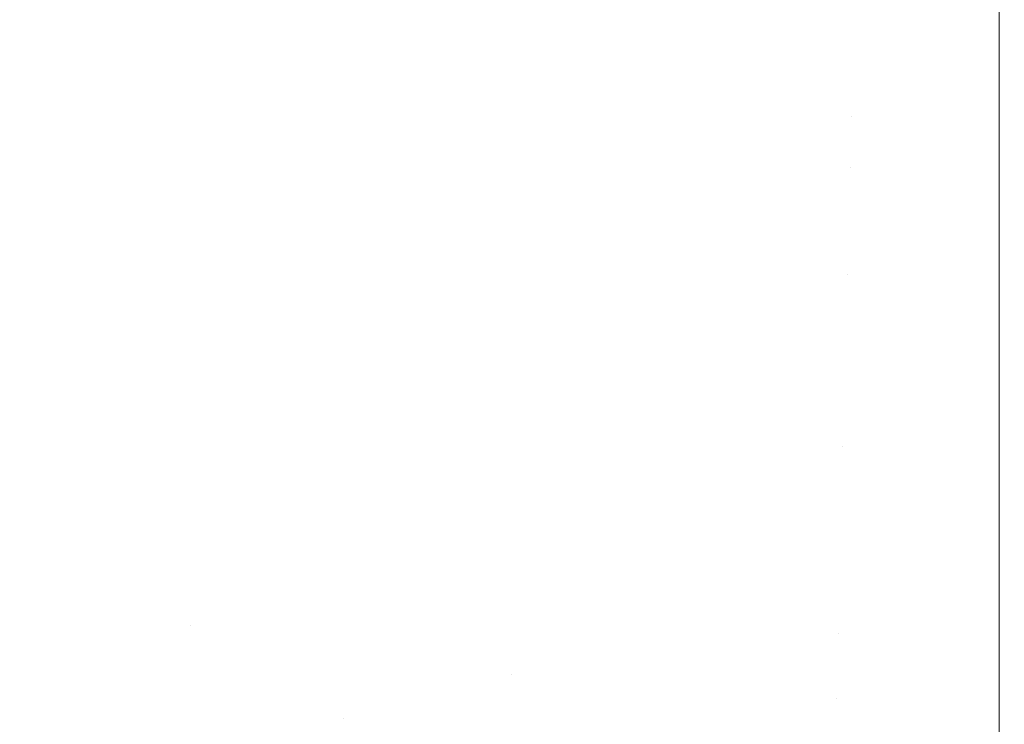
# Model space of a CAD drawing. Header units: centimetres. Extents: x -21.6 to 22.7, y 4.2 to 6.
# Tile 86 of 256: x -6.5832 to -6.5426, y 4.441 to 4.4701. Entities that reach past the tile are written whole.
import ezdxf

# ---------------------------------------------------------------- set-up
doc = ezdxf.new("R2010")
doc.units = ezdxf.units.CM
doc.header["$LTSCALE"] = 2.54
doc.layers.add('Lucido design-1', color=7, linetype='Continuous')

# ---------------------------------------------------------------- blocks, each defined once
blk = doc.blocks.new('Gruppo-3-1')
at = {"color": 7, "linetype": 'Continuous', "lineweight": 9}
blk.add_3dface([(-21.503423, 5.900212, -2276.22217), (-21.503423, 4.300212, -2276.22217), (22.630348, 4.300212, -2276.22217), (22.630348, 5.900212, -2276.22217)], dxfattribs=at)
for points, invisible_edges in [([(-6.584544, 4.473485, -2276.995693), (-6.578696, 4.472041, -2276.995693), (-6.579009, 4.470047, -2276.997512), (-6.584908, 4.471504, -2276.997512)], 15), ([(-6.572544, 4.472746, -2276.993838), (-6.566652, 4.471744, -2276.993838), (-6.566855, 4.469801, -2276.995693), (-6.572797, 4.470812, -2276.995693)], 15), ([(-6.573059, 4.468808, -2276.997512), (-6.579009, 4.470047, -2276.997512), (-6.578696, 4.472041, -2276.995693), (-6.572797, 4.470812, -2276.995693)], 15), ([(-6.560877, 4.469013, -2276.995693), (-6.566855, 4.469801, -2276.995693), (-6.566652, 4.471744, -2276.993838), (-6.560725, 4.470962, -2276.993838)], 15), ([(-6.584908, 4.471504, -2276.997512), (-6.579009, 4.470047, -2276.997512), (-6.579334, 4.467984, -2276.999294), (-6.585285, 4.469454, -2276.999294)], 15), ([(-6.560725, 4.470962, -2276.993838), (-6.554772, 4.470401, -2276.993838), (-6.554874, 4.468447, -2276.995693), (-6.560877, 4.469013, -2276.995693)], 15), ([(-6.548802, 4.470065, -2276.993838), (-6.542823, 4.470923, -2276.992881), (-6.542823, 4.467771, -2276.995898), (-6.548853, 4.468108, -2276.995693)], 13), ([(-6.542823, 4.470923, -2276.992881), (7.669748, 4.470923, -2276.992881), (7.669748, 4.467771, -2276.995898), (-6.542823, 4.467771, -2276.995898)], 5), ([(-6.572797, 4.470812, -2276.995693), (-6.566855, 4.469801, -2276.995693), (-6.567064, 4.467788, -2276.997512), (-6.573059, 4.468808, -2276.997512)], 15), ([(-6.548853, 4.468108, -2276.995693), (-6.554874, 4.468447, -2276.995693), (-6.554772, 4.470401, -2276.993838), (-6.548802, 4.470065, -2276.993838)], 15), ([(-6.57333, 4.466734, -2276.999294), (-6.579334, 4.467984, -2276.999294), (-6.579009, 4.470047, -2276.997512), (-6.573059, 4.468808, -2276.997512)], 15), ([(-6.561035, 4.466993, -2276.997512), (-6.567064, 4.467788, -2276.997512), (-6.566855, 4.469801, -2276.995693), (-6.560877, 4.469013, -2276.995693)], 15), ([(-6.585285, 4.469454, -2276.999294), (-6.579334, 4.467984, -2276.999294), (-6.579669, 4.465853, -2277.001035), (-6.585675, 4.467336, -2277.001035)], 15), ([(-6.560877, 4.469013, -2276.995693), (-6.554874, 4.468447, -2276.995693), (-6.554979, 4.466422, -2276.997512), (-6.561035, 4.466993, -2276.997512)], 15), ([(-6.573059, 4.468808, -2276.997512), (-6.567064, 4.467788, -2276.997512), (-6.567282, 4.465705, -2276.999294), (-6.57333, 4.466734, -2276.999294)], 15), ([(-6.548905, 4.46608, -2276.997512), (-6.554979, 4.466422, -2276.997512), (-6.554874, 4.468447, -2276.995693), (-6.548853, 4.468108, -2276.995693)], 15), ([(-6.548905, 4.46608, -2276.997512), (-6.548853, 4.468108, -2276.995693), (-6.542823, 4.467771, -2276.995898)], 11), ([(-6.57361, 4.464591, -2277.001035), (-6.579669, 4.465853, -2277.001035), (-6.579334, 4.467984, -2276.999294), (-6.57333, 4.466734, -2276.999294)], 15), ([(-6.561198, 4.464902, -2276.999294), (-6.567282, 4.465705, -2276.999294), (-6.567064, 4.467788, -2276.997512), (-6.561035, 4.466993, -2276.997512)], 15), ([(-6.542823, 4.467771, -2276.995898), (-6.542823, 4.464491, -2276.998774), (-6.548905, 4.46608, -2276.997512)], 10), ([(-6.542823, 4.467771, -2276.995898), (7.669748, 4.467771, -2276.995898), (7.669748, 4.464491, -2276.998774), (-6.542823, 4.464491, -2276.998774)], 5), ([(-6.585675, 4.467336, -2277.001035), (-6.579669, 4.465853, -2277.001035), (-6.580015, 4.463653, -2277.00273), (-6.586077, 4.46515, -2277.00273)], 15), ([(-6.561035, 4.466993, -2276.997512), (-6.554979, 4.466422, -2276.997512), (-6.555088, 4.464327, -2276.999294), (-6.561198, 4.464902, -2276.999294)], 15), ([(-6.57333, 4.466734, -2276.999294), (-6.567282, 4.465705, -2276.999294), (-6.567506, 4.463553, -2277.001035), (-6.57361, 4.464591, -2277.001035)], 15), ([(-6.54896, 4.463981, -2276.999294), (-6.555088, 4.464327, -2276.999294), (-6.554979, 4.466422, -2276.997512), (-6.548905, 4.46608, -2276.997512)], 15), ([(-6.548905, 4.46608, -2276.997512), (-6.542823, 4.464491, -2276.998774), (-6.54896, 4.463981, -2276.999294)], 11), ([(-6.573899, 4.462379, -2277.00273), (-6.580015, 4.463653, -2277.00273), (-6.579669, 4.465853, -2277.001035), (-6.57361, 4.464591, -2277.001035)], 15), ([(-6.561367, 4.462743, -2277.001035), (-6.567506, 4.463553, -2277.001035), (-6.567282, 4.465705, -2276.999294), (-6.561198, 4.464902, -2276.999294)], 15), ([(-6.586077, 4.46515, -2277.00273), (-6.580015, 4.463653, -2277.00273), (-6.580371, 4.461387, -2277.004376), (-6.586492, 4.462898, -2277.004376)], 15), ([(-6.561198, 4.464902, -2276.999294), (-6.555088, 4.464327, -2276.999294), (-6.555201, 4.462162, -2277.001035), (-6.561367, 4.462743, -2277.001035)], 15), ([(-6.57361, 4.464591, -2277.001035), (-6.567506, 4.463553, -2277.001035), (-6.567738, 4.461332, -2277.00273), (-6.573899, 4.462379, -2277.00273)], 15), ([(-6.54896, 4.463981, -2276.999294), (-6.542823, 4.464491, -2276.998774), (-6.542823, 4.461088, -2277.001505), (-6.549016, 4.461813, -2277.001035)], 13), ([(-6.542823, 4.464491, -2276.998774), (7.669748, 4.464491, -2276.998774), (7.669748, 4.461088, -2277.001505), (-6.542823, 4.461088, -2277.001505)], 5), ([(-6.549016, 4.461813, -2277.001035), (-6.555201, 4.462162, -2277.001035), (-6.555088, 4.464327, -2276.999294), (-6.54896, 4.463981, -2276.999294)], 15), ([(-6.574196, 4.460101, -2277.004376), (-6.580371, 4.461387, -2277.004376), (-6.580015, 4.463653, -2277.00273), (-6.573899, 4.462379, -2277.00273)], 15), ([(-6.561541, 4.460514, -2277.00273), (-6.567738, 4.461332, -2277.00273), (-6.567506, 4.463553, -2277.001035), (-6.561367, 4.462743, -2277.001035)], 15), ([(-6.586492, 4.462898, -2277.004376), (-6.580371, 4.461387, -2277.004376), (-6.580738, 4.459055, -2277.005971), (-6.586918, 4.460581, -2277.005971)], 15), ([(-6.561367, 4.462743, -2277.001035), (-6.555201, 4.462162, -2277.001035), (-6.555317, 4.459928, -2277.00273), (-6.561541, 4.460514, -2277.00273)], 15), ([(-6.573899, 4.462379, -2277.00273), (-6.567738, 4.461332, -2277.00273), (-6.567977, 4.459043, -2277.004376), (-6.574196, 4.460101, -2277.004376)], 15), ([(-6.549074, 4.459576, -2277.00273), (-6.555317, 4.459928, -2277.00273), (-6.555201, 4.462162, -2277.001035), (-6.549016, 4.461813, -2277.001035)], 15), ([(-6.549016, 4.461813, -2277.001035), (-6.542823, 4.461088, -2277.001505), (-6.549074, 4.459576, -2277.00273)], 11), ([(-6.574503, 4.457756, -2277.005971), (-6.580738, 4.459055, -2277.005971), (-6.580371, 4.461387, -2277.004376), (-6.574196, 4.460101, -2277.004376)], 15), ([(-6.56172, 4.458217, -2277.004376), (-6.567977, 4.459043, -2277.004376), (-6.567738, 4.461332, -2277.00273), (-6.561541, 4.460514, -2277.00273)], 15), ([(-6.549074, 4.459576, -2277.00273), (-6.542823, 4.461088, -2277.001505), (-6.542823, 4.45757, -2277.004085)], 9), ([(-6.542823, 4.461088, -2277.001505), (7.669748, 4.461088, -2277.001505), (7.669748, 4.45757, -2277.004085), (-6.542823, 4.45757, -2277.004085)], 5), ([(-6.586918, 4.460581, -2277.005971), (-6.580738, 4.459055, -2277.005971), (-6.581114, 4.456658, -2277.007509), (-6.587356, 4.458199, -2277.007509)], 15), ([(-6.561541, 4.460514, -2277.00273), (-6.555317, 4.459928, -2277.00273), (-6.555436, 4.457626, -2277.004376), (-6.56172, 4.458217, -2277.004376)], 15), ([(-6.574196, 4.460101, -2277.004376), (-6.567977, 4.459043, -2277.004376), (-6.568222, 4.456688, -2277.005971), (-6.574503, 4.457756, -2277.005971)], 15), ([(-6.549134, 4.45727, -2277.004376), (-6.555436, 4.457626, -2277.004376), (-6.555317, 4.459928, -2277.00273), (-6.549074, 4.459576, -2277.00273)], 15), ([(-6.542823, 4.45757, -2277.004085), (-6.549134, 4.45727, -2277.004376), (-6.549074, 4.459576, -2277.00273)], 11), ([(-6.574818, 4.455346, -2277.007509), (-6.581114, 4.456658, -2277.007509), (-6.580738, 4.459055, -2277.005971), (-6.574503, 4.457756, -2277.005971)], 15), ([(-6.561905, 4.455854, -2277.005971), (-6.568222, 4.456688, -2277.005971), (-6.567977, 4.459043, -2277.004376), (-6.56172, 4.458217, -2277.004376)], 15), ([(-6.587356, 4.458199, -2277.007509), (-6.581114, 4.456658, -2277.007509), (-6.581501, 4.454199, -2277.008989), (-6.587806, 4.455755, -2277.008989)], 15), ([(-6.56172, 4.458217, -2277.004376), (-6.555436, 4.457626, -2277.004376), (-6.55556, 4.455257, -2277.005971), (-6.561905, 4.455854, -2277.005971)], 15), ([(-6.574503, 4.457756, -2277.005971), (-6.568222, 4.456688, -2277.005971), (-6.568475, 4.454268, -2277.007509), (-6.574818, 4.455346, -2277.007509)], 15), ([(-6.549196, 4.454898, -2277.005971), (-6.55556, 4.455257, -2277.005971), (-6.555436, 4.457626, -2277.004376), (-6.549134, 4.45727, -2277.004376)], 15), ([(-6.549134, 4.45727, -2277.004376), (-6.542823, 4.45757, -2277.004085), (-6.542823, 4.453942, -2277.006509), (-6.549196, 4.454898, -2277.005971)], 13), ([(-6.542823, 4.45757, -2277.004085), (7.669748, 4.45757, -2277.004085), (7.669748, 4.453942, -2277.006509), (-6.542823, 4.453942, -2277.006509)], 5), ([(-6.575141, 4.452874, -2277.008989), (-6.581501, 4.454199, -2277.008989), (-6.581114, 4.456658, -2277.007509), (-6.574818, 4.455346, -2277.007509)], 15), ([(-6.562094, 4.453426, -2277.007509), (-6.568475, 4.454268, -2277.007509), (-6.568222, 4.456688, -2277.005971), (-6.561905, 4.455854, -2277.005971)], 15), ([(-6.587806, 4.455755, -2277.008989), (-6.581501, 4.454199, -2277.008989), (-6.581897, 4.451678, -2277.010405), (-6.588267, 4.453251, -2277.010405)], 15), ([(-6.561905, 4.455854, -2277.005971), (-6.55556, 4.455257, -2277.005971), (-6.555686, 4.452822, -2277.007509), (-6.562094, 4.453426, -2277.007509)], 15), ([(-6.574818, 4.455346, -2277.007509), (-6.568475, 4.454268, -2277.007509), (-6.568734, 4.451784, -2277.008989), (-6.575141, 4.452874, -2277.008989)], 15), ([(-6.549259, 4.45246, -2277.007509), (-6.555686, 4.452822, -2277.007509), (-6.55556, 4.455257, -2277.005971), (-6.549196, 4.454898, -2277.005971)], 15), ([(-6.549196, 4.454898, -2277.005971), (-6.542823, 4.453942, -2277.006509), (-6.549259, 4.45246, -2277.007509)], 11), ([(-6.575472, 4.45034, -2277.010405), (-6.581897, 4.451678, -2277.010405), (-6.581501, 4.454199, -2277.008989), (-6.575141, 4.452874, -2277.008989)], 15), ([(-6.562289, 4.450934, -2277.008989), (-6.568734, 4.451784, -2277.008989), (-6.568475, 4.454268, -2277.007509), (-6.562094, 4.453426, -2277.007509)], 15), ([(-6.549259, 4.45246, -2277.007509), (-6.542823, 4.453942, -2277.006509), (-6.542823, 4.450212, -2277.008773)], 9), ([(-6.542823, 4.453942, -2277.006509), (7.669748, 4.453942, -2277.006509), (7.669748, 4.450212, -2277.008773), (-6.542823, 4.450212, -2277.008773)], 5), ([(-6.588267, 4.453251, -2277.010405), (-6.581897, 4.451678, -2277.010405), (-6.582303, 4.449099, -2277.011756), (-6.588738, 4.450688, -2277.011756)], 15), ([(-6.562094, 4.453426, -2277.007509), (-6.555686, 4.452822, -2277.007509), (-6.555816, 4.450324, -2277.008989), (-6.562289, 4.450934, -2277.008989)], 15), ([(-6.575141, 4.452874, -2277.008989), (-6.568734, 4.451784, -2277.008989), (-6.568999, 4.449239, -2277.010405), (-6.575472, 4.45034, -2277.010405)], 15), ([(-6.549324, 4.449958, -2277.008989), (-6.555816, 4.450324, -2277.008989), (-6.555686, 4.452822, -2277.007509), (-6.549259, 4.45246, -2277.007509)], 15), ([(-6.542823, 4.450212, -2277.008773), (-6.549324, 4.449958, -2277.008989), (-6.549259, 4.45246, -2277.007509)], 11), ([(-6.575811, 4.447747, -2277.011756), (-6.582303, 4.449099, -2277.011756), (-6.581897, 4.451678, -2277.010405), (-6.575472, 4.45034, -2277.010405)], 15), ([(-6.562488, 4.44838, -2277.010405), (-6.568999, 4.449239, -2277.010405), (-6.568734, 4.451784, -2277.008989), (-6.562289, 4.450934, -2277.008989)], 15), ([(-6.588738, 4.450688, -2277.011756), (-6.582303, 4.449099, -2277.011756), (-6.582717, 4.446464, -2277.013037), (-6.58922, 4.44807, -2277.013037)], 15), ([(-6.562289, 4.450934, -2277.008989), (-6.555816, 4.450324, -2277.008989), (-6.555949, 4.447764, -2277.010405), (-6.562488, 4.44838, -2277.010405)], 15), ([(-6.575472, 4.45034, -2277.010405), (-6.568999, 4.449239, -2277.010405), (-6.569271, 4.446635, -2277.011756), (-6.575811, 4.447747, -2277.011756)], 15), ([(-6.549391, 4.447394, -2277.010405), (-6.555949, 4.447764, -2277.010405), (-6.555816, 4.450324, -2277.008989), (-6.549324, 4.449958, -2277.008989)], 15), ([(-6.549324, 4.449958, -2277.008989), (-6.542823, 4.450212, -2277.008773), (-6.542823, 4.446387, -2277.010871), (-6.549391, 4.447394, -2277.010405)], 13), ([(-6.542823, 4.450212, -2277.008773), (7.669748, 4.450212, -2277.008773), (7.669748, 4.446387, -2277.010871), (-6.542823, 4.446387, -2277.010871)], 5), ([(-6.576157, 4.445097, -2277.013037), (-6.582717, 4.446464, -2277.013037), (-6.582303, 4.449099, -2277.011756), (-6.575811, 4.447747, -2277.011756)], 15), ([(-6.562693, 4.445767, -2277.011756), (-6.569271, 4.446635, -2277.011756), (-6.568999, 4.449239, -2277.010405), (-6.562488, 4.44838, -2277.010405)], 15), ([(-6.562488, 4.44838, -2277.010405), (-6.555949, 4.447764, -2277.010405), (-6.556085, 4.445145, -2277.011756), (-6.562693, 4.445767, -2277.011756)], 15), ([(-6.58922, 4.44807, -2277.013037), (-6.582717, 4.446464, -2277.013037), (-6.58314, 4.443775, -2277.014245), (-6.589712, 4.445398, -2277.014245)], 15), ([(-6.575811, 4.447747, -2277.011756), (-6.569271, 4.446635, -2277.011756), (-6.569548, 4.443974, -2277.013037), (-6.576157, 4.445097, -2277.013037)], 15), ([(-6.549459, 4.444771, -2277.011756), (-6.556085, 4.445145, -2277.011756), (-6.555949, 4.447764, -2277.010405), (-6.549391, 4.447394, -2277.010405)], 15), ([(-6.549391, 4.447394, -2277.010405), (-6.542823, 4.446387, -2277.010871), (-6.549459, 4.444771, -2277.011756)], 11), ([(-6.562901, 4.443096, -2277.013037), (-6.569548, 4.443974, -2277.013037), (-6.569271, 4.446635, -2277.011756), (-6.562693, 4.445767, -2277.011756)], 15), ([(-6.58314, 4.443775, -2277.014245), (-6.582717, 4.446464, -2277.013037), (-6.576157, 4.445097, -2277.013037)], 11), ([(-6.549459, 4.444771, -2277.011756), (-6.542823, 4.446387, -2277.010871), (-6.542823, 4.442474, -2277.012801)], 9), ([(-6.542823, 4.446387, -2277.010871), (7.669748, 4.446387, -2277.010871), (7.669748, 4.442474, -2277.012801), (-6.542823, 4.442474, -2277.012801)], 5), ([(-6.562693, 4.445767, -2277.011756), (-6.556085, 4.445145, -2277.011756), (-6.556225, 4.442468, -2277.013037), (-6.562901, 4.443096, -2277.013037)], 15), ([(-6.589712, 4.445398, -2277.014245), (-6.58314, 4.443775, -2277.014245), (-6.583571, 4.441035, -2277.015378)], 11), ([(-6.569832, 4.441258, -2277.014245), (-6.58314, 4.443775, -2277.014245), (-6.576157, 4.445097, -2277.013037)], 11), ([(-6.576157, 4.445097, -2277.013037), (-6.569548, 4.443974, -2277.013037), (-6.569832, 4.441258, -2277.014245)], 11), ([(-6.549528, 4.44209, -2277.013037), (-6.556225, 4.442468, -2277.013037), (-6.556085, 4.445145, -2277.011756), (-6.549459, 4.444771, -2277.011756)], 15), ([(-6.542823, 4.442474, -2277.012801), (-6.549528, 4.44209, -2277.013037), (-6.549459, 4.444771, -2277.011756)], 11), ([(-6.569832, 4.441258, -2277.014245), (-6.57012, 4.438491, -2277.015378), (-6.583571, 4.441035, -2277.015378), (-6.58314, 4.443775, -2277.014245)], 15), ([(-6.569832, 4.441258, -2277.014245), (-6.569548, 4.443974, -2277.013037), (-6.562901, 4.443096, -2277.013037)], 11), ([(-6.556367, 4.439736, -2277.014245), (-6.569832, 4.441258, -2277.014245), (-6.562901, 4.443096, -2277.013037)], 11), ([(-6.562901, 4.443096, -2277.013037), (-6.556225, 4.442468, -2277.013037), (-6.556367, 4.439736, -2277.014245)], 11), ([(-6.556367, 4.439736, -2277.014245), (-6.556225, 4.442468, -2277.013037), (-6.549528, 4.44209, -2277.013037)], 11), ([(-6.542823, 4.442474, -2277.012801), (-6.542823, 4.44196, -2277.013027), (-6.549528, 4.44209, -2277.013037)], 10), ([(-6.542823, 4.44196, -2277.013027), (-6.542823, 4.442474, -2277.012801), (7.669748, 4.442474, -2277.012801), (7.669748, 4.44196, -2277.013027)], 10), ([(-6.542823, 4.439221, -2277.014232), (-6.556367, 4.439736, -2277.014245), (-6.549528, 4.44209, -2277.013037)], 11), ([(-6.549528, 4.44209, -2277.013037), (-6.542823, 4.44196, -2277.013027), (-6.542823, 4.439221, -2277.014232)], 9), ([(7.669748, 4.44196, -2277.013027), (7.669748, 4.439221, -2277.014232), (-6.542823, 4.439221, -2277.014232), (-6.542823, 4.44196, -2277.013027)], 10), ([(-6.584009, 4.438246, -2277.016431), (-6.583571, 4.441035, -2277.015378), (-6.57012, 4.438491, -2277.015378), (-6.570414, 4.435675, -2277.016431)], 15), ([(-6.556367, 4.439736, -2277.014245), (-6.556511, 4.436953, -2277.015378), (-6.57012, 4.438491, -2277.015378), (-6.569832, 4.441258, -2277.014245)], 15)]:
    blk.add_3dface(points, dxfattribs=dict(at, invisible_edges=invisible_edges))
blk = doc.blocks.new('Gruppo-4-1')
at = {"color": 7}
blk.add_blockref('Gruppo-3-1', (0, 0), dxfattribs=at)

msp = doc.modelspace()

# ---------------------------------------------------------------- block references
at = {"layer": 'Lucido design-1', "color": 7}
msp.add_blockref('Gruppo-4-1', (0, 0), dxfattribs=at)

doc.saveas('drawing.dxf')
